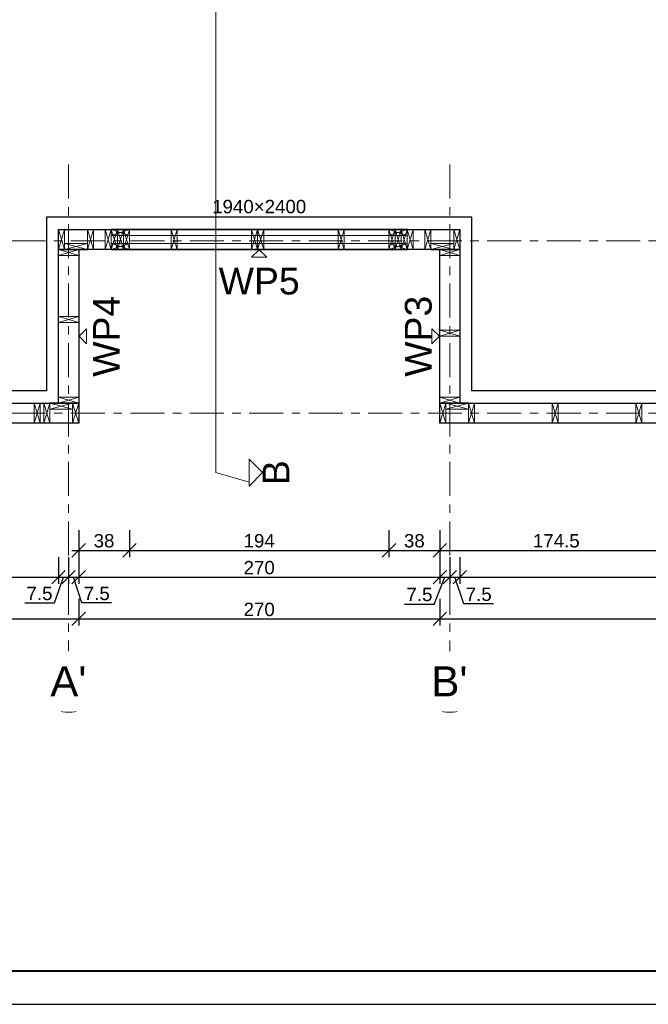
# Model space of a CAD drawing. Header units: centimetres. Extents: x 30569 to 37228, y -36705 to -28476.
# Tile 20 of 29: x 31272 to 31742, y -31658 to -30922. Entities that reach past the tile are written whole.
import ezdxf
from ezdxf.enums import TextEntityAlignment as Align

# ---------------------------------------------------------------- set-up
doc = ezdxf.new("R2010")
doc.units = ezdxf.units.CM
doc.linetypes.add('Linia siatki', pattern=[2.2225, 1.27, -0.3175, 0.3175, -0.3175])
for name, color, linetype in [('A4', 3, 'Continuous'), ('cienka', 1, 'Continuous'), ('konstrukcja', 2, 'Continuous'), ('opis', 1, 'Continuous'), ('Standard', 7, 'Continuous'), ('Wymiary', 1, 'Continuous')]:
    doc.layers.add(name, color=color, linetype=linetype)
for name, color, linetype, lineweight in [('ramka', 3, 'Continuous', 40), ('S-GRID', 7, 'Continuous', 5), ('S-GRID-IDEN', 7, 'Continuous', 5)]:
    doc.layers.add(name, color=color, linetype=linetype, lineweight=lineweight)
doc.styles.add('Arial_2', font='arial.ttf', dxfattribs={"height": 22.5})
doc.styles.add('Arial_PMR', font='arial.ttf')
doc.styles.get("Standard").update_dxf_attribs({"font": 'arial.ttf'})
doc.dimstyles.new('wymiar', dxfattribs={"dimtxt": 10, "dimasz": 10, "dimexe": 5, "dimexo": 5, "dimgap": 2, "dimtad": 1, "dimtoh": 1, "dimdec": 0, "dimzin": 0, "dimdsep": 46, "dimtxsty": 'Standard', "dimblk": 'OBLIQUE', "dimcen": 0.09, "dimdle": 5, "dimadec": 1, "dimazin": 0, "dimtfac": 1, "dimtdec": 4, "dimtofl": 0, "dimtmove": 0, "dimatfit": 3, "dimfxl": 15, "dimfxlon": 1, "dimtolj": 1, "dimtzin": 0, "dimarcsym": 0})

# ---------------------------------------------------------------- blocks, each defined once
blk = doc.blocks.new('Siatka - M_Symbol siatki - okrąg mniejszy-7853319-__-00_00 Przyziemie PB')
at = {"layer": 'S-GRID-IDEN'}
blk.add_circle((0, 0), 0.45, dxfattribs=at)
blk = doc.blocks.new('G$C6D5DEF1F')
at = {"layer": 'S-GRID', "color": 9, "linetype": 'Linia siatki', "ltscale": 20, "true_color": 0xc0c0c0}
for p, q in [((576.73, 409.4), (576.73, 45)), ((861.53, 409.4), (861.53, 45)), ((45, 352.37), (1474.79, 352.37)), ((45, 223.7), (1474.79, 223.7))]:
    blk.add_line(p, q, dxfattribs=at)
at = {"layer": 'S-GRID-IDEN', "xscale": 49.99999999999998, "yscale": 49.99999999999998, "zscale": 49.99999999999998, "rotation": 180}
for p in [(576.73, 22.5), (861.53, 22.5)]:
    blk.add_blockref('Siatka - M_Symbol siatki - okrąg mniejszy-7853319-__-00_00 Przyziemie PB', p, dxfattribs=at)
at = {"layer": 'S-GRID-IDEN', "char_height": 22.5, "width": 32.8692, "attachment_point": 1, "style": 'Arial_2', "bg_fill": 2}
for s, insert in [("A'", (563.01, 34.39)), ("B'", (847.81, 34.39))]:
    blk.add_mtext(s, dxfattribs=dict(at, insert=insert))
blk = doc.blocks.new('_OBLIQUE')
at = {"color": 0, "linetype": 'ByBlock'}
blk.add_line((-0.5, -0.5), (0.5, 0.5), dxfattribs=at)
blk = doc.blocks.new('*D74')
at = {"layer": 'Defpoints', "color": 0, "transparency": 16777216}
for p in [(31301.53, -31208.2), (30972.98, -31223.2), (31301.53, -31338.41)]:
    blk.add_point(p, dxfattribs=at)
at = {"layer": 'Wymiary', "color": 0, "lineweight": -2, "transparency": 16777216}
for p, q in [((30972.98, -31323.41), (30972.98, -31343.41)), ((31301.53, -31323.41), (31301.53, -31343.41)), ((30967.98, -31338.41), (31306.53, -31338.41))]:
    blk.add_line(p, q, dxfattribs=at)
at = {"layer": 'Wymiary', "color": 0, "linetype": 'ByBlock', "lineweight": -2, "transparency": 16777216, "xscale": 10, "yscale": 10, "zscale": 10, "rotation": 180}
blk.add_blockref('_OBLIQUE', (30972.98, -31338.41), dxfattribs=at)
at = {"layer": 'Wymiary', "color": 0, "linetype": 'ByBlock', "lineweight": -2, "transparency": 16777216, "xscale": 10, "yscale": 10, "zscale": 10}
blk.add_blockref('_OBLIQUE', (31301.53, -31338.41), dxfattribs=at)
at = {"layer": 'Wymiary', "color": 0, "transparency": 16777216, "insert": (31137.26, -31331.3), "char_height": 10, "attachment_point": 5}
blk.add_mtext('\\A1;328.5', dxfattribs=at)
blk = doc.blocks.new('*D75')
at = {"layer": 'Defpoints', "color": 0, "transparency": 16777216}
for p in [(31301.53, -31208.2), (31309.03, -31223.2), (31309.03, -31338.41)]:
    blk.add_point(p, dxfattribs=at)
at = {"layer": 'Wymiary', "color": 0, "lineweight": -2, "transparency": 16777216}
for p, q in [((31301.53, -31323.41), (31301.53, -31343.41)), ((31309.03, -31323.41), (31309.03, -31343.41)), ((31296.53, -31338.41), (31314.03, -31338.41)), ((31298.37, -31357.66), (31305.28, -31338.41)), ((31276.17, -31357.66), (31298.37, -31357.66))]:
    blk.add_line(p, q, dxfattribs=at)
at = {"layer": 'Wymiary', "color": 0, "linetype": 'ByBlock', "lineweight": -2, "transparency": 16777216, "xscale": 10, "yscale": 10, "zscale": 10, "rotation": 180}
blk.add_blockref('_OBLIQUE', (31301.53, -31338.41), dxfattribs=at)
at = {"layer": 'Wymiary', "color": 0, "linetype": 'ByBlock', "lineweight": -2, "transparency": 16777216, "xscale": 10, "yscale": 10, "zscale": 10}
blk.add_blockref('_OBLIQUE', (31309.03, -31338.41), dxfattribs=at)
at = {"layer": 'Wymiary', "color": 0, "transparency": 16777216, "insert": (31287.27, -31350.58), "char_height": 10, "attachment_point": 5}
blk.add_mtext('\\A1;7.5', dxfattribs=at)
blk = doc.blocks.new('*D76')
at = {"layer": 'Defpoints', "color": 0, "transparency": 16777216}
for p in [(31309.03, -31223.2), (31316.53, -31223.2), (31316.53, -31338.41)]:
    blk.add_point(p, dxfattribs=at)
at = {"layer": 'Wymiary', "color": 0, "lineweight": -2, "transparency": 16777216}
for p, q in [((31309.03, -31323.41), (31309.03, -31343.41)), ((31316.53, -31323.41), (31316.53, -31343.41)), ((31304.03, -31338.41), (31321.53, -31338.41)), ((31318.95, -31357.66), (31312.78, -31338.41)), ((31341.15, -31357.66), (31318.95, -31357.66))]:
    blk.add_line(p, q, dxfattribs=at)
at = {"layer": 'Wymiary', "color": 0, "linetype": 'ByBlock', "lineweight": -2, "transparency": 16777216, "xscale": 10, "yscale": 10, "zscale": 10, "rotation": 180}
blk.add_blockref('_OBLIQUE', (31309.03, -31338.41), dxfattribs=at)
at = {"layer": 'Wymiary', "color": 0, "linetype": 'ByBlock', "lineweight": -2, "transparency": 16777216, "xscale": 10, "yscale": 10, "zscale": 10}
blk.add_blockref('_OBLIQUE', (31316.53, -31338.41), dxfattribs=at)
at = {"layer": 'Wymiary', "color": 0, "transparency": 16777216, "insert": (31330.05, -31350.58), "char_height": 10, "attachment_point": 5}
blk.add_mtext('\\A1;7.5', dxfattribs=at)
blk = doc.blocks.new('*D77')
at = {"layer": 'Defpoints', "color": 0, "transparency": 16777216}
for p in [(31316.53, -31223.2), (31586.33, -31223.2), (31586.33, -31338.41)]:
    blk.add_point(p, dxfattribs=at)
at = {"layer": 'Wymiary', "color": 0, "lineweight": -2, "transparency": 16777216}
for p, q in [((31316.53, -31323.41), (31316.53, -31343.41)), ((31586.33, -31323.41), (31586.33, -31343.41)), ((31311.53, -31338.41), (31591.33, -31338.41))]:
    blk.add_line(p, q, dxfattribs=at)
at = {"layer": 'Wymiary', "color": 0, "linetype": 'ByBlock', "lineweight": -2, "transparency": 16777216, "xscale": 10, "yscale": 10, "zscale": 10, "rotation": 180}
blk.add_blockref('_OBLIQUE', (31316.53, -31338.41), dxfattribs=at)
at = {"layer": 'Wymiary', "color": 0, "linetype": 'ByBlock', "lineweight": -2, "transparency": 16777216, "xscale": 10, "yscale": 10, "zscale": 10}
blk.add_blockref('_OBLIQUE', (31586.33, -31338.41), dxfattribs=at)
at = {"layer": 'Wymiary', "color": 0, "transparency": 16777216, "insert": (31451.43, -31331.3), "char_height": 10, "attachment_point": 5}
blk.add_mtext('\\A1;270', dxfattribs=at)
blk = doc.blocks.new('*D78')
at = {"layer": 'Defpoints', "color": 0, "transparency": 16777216}
for p in [(31586.33, -31223.2), (31593.83, -31223.2), (31593.83, -31338.41)]:
    blk.add_point(p, dxfattribs=at)
at = {"layer": 'Wymiary', "color": 0, "lineweight": -2, "transparency": 16777216}
for p, q in [((31586.33, -31323.41), (31586.33, -31343.41)), ((31593.83, -31323.41), (31593.83, -31343.41)), ((31581.33, -31338.41), (31598.83, -31338.41)), ((31582.28, -31358.43), (31590.08, -31338.41)), ((31560.09, -31358.43), (31582.28, -31358.43))]:
    blk.add_line(p, q, dxfattribs=at)
at = {"layer": 'Wymiary', "color": 0, "linetype": 'ByBlock', "lineweight": -2, "transparency": 16777216, "xscale": 10, "yscale": 10, "zscale": 10, "rotation": 180}
blk.add_blockref('_OBLIQUE', (31586.33, -31338.41), dxfattribs=at)
at = {"layer": 'Wymiary', "color": 0, "linetype": 'ByBlock', "lineweight": -2, "transparency": 16777216, "xscale": 10, "yscale": 10, "zscale": 10}
blk.add_blockref('_OBLIQUE', (31593.83, -31338.41), dxfattribs=at)
at = {"layer": 'Wymiary', "color": 0, "transparency": 16777216, "insert": (31571.19, -31351.34), "char_height": 10, "attachment_point": 5}
blk.add_mtext('\\A1;7.5', dxfattribs=at)
blk = doc.blocks.new('*D79')
at = {"layer": 'Defpoints', "color": 0, "transparency": 16777216}
for p in [(31601.33, -31208.2), (31593.83, -31223.2), (31601.33, -31338.41)]:
    blk.add_point(p, dxfattribs=at)
at = {"layer": 'Wymiary', "color": 0, "lineweight": -2, "transparency": 16777216}
for p, q in [((31593.83, -31323.41), (31593.83, -31343.41)), ((31601.33, -31323.41), (31601.33, -31343.41)), ((31588.83, -31338.41), (31606.33, -31338.41)), ((31604.38, -31358.28), (31597.58, -31338.41)), ((31626.58, -31358.28), (31604.38, -31358.28))]:
    blk.add_line(p, q, dxfattribs=at)
at = {"layer": 'Wymiary', "color": 0, "linetype": 'ByBlock', "lineweight": -2, "transparency": 16777216, "xscale": 10, "yscale": 10, "zscale": 10, "rotation": 180}
blk.add_blockref('_OBLIQUE', (31593.83, -31338.41), dxfattribs=at)
at = {"layer": 'Wymiary', "color": 0, "linetype": 'ByBlock', "lineweight": -2, "transparency": 16777216, "xscale": 10, "yscale": 10, "zscale": 10}
blk.add_blockref('_OBLIQUE', (31601.33, -31338.41), dxfattribs=at)
at = {"layer": 'Wymiary', "color": 0, "transparency": 16777216, "insert": (31615.48, -31351.19), "char_height": 10, "attachment_point": 5}
blk.add_mtext('\\A1;7.5', dxfattribs=at)
blk = doc.blocks.new('*D80')
at = {"layer": 'Defpoints', "color": 0, "transparency": 16777216}
for p in [(31601.33, -31208.2), (32042.88, -31208.2), (32042.88, -31338.41)]:
    blk.add_point(p, dxfattribs=at)
at = {"layer": 'Wymiary', "color": 0, "lineweight": -2, "transparency": 16777216}
for p, q in [((31601.33, -31323.41), (31601.33, -31343.41)), ((32042.88, -31323.41), (32042.88, -31343.41)), ((31596.33, -31338.41), (32047.88, -31338.41))]:
    blk.add_line(p, q, dxfattribs=at)
at = {"layer": 'Wymiary', "color": 0, "linetype": 'ByBlock', "lineweight": -2, "transparency": 16777216, "xscale": 10, "yscale": 10, "zscale": 10, "rotation": 180}
blk.add_blockref('_OBLIQUE', (31601.33, -31338.41), dxfattribs=at)
at = {"layer": 'Wymiary', "color": 0, "linetype": 'ByBlock', "lineweight": -2, "transparency": 16777216, "xscale": 10, "yscale": 10, "zscale": 10}
blk.add_blockref('_OBLIQUE', (32042.88, -31338.41), dxfattribs=at)
at = {"layer": 'Wymiary', "color": 0, "transparency": 16777216, "insert": (31822.11, -31331.3), "char_height": 10, "attachment_point": 5}
blk.add_mtext('\\A1;441.5', dxfattribs=at)
blk = doc.blocks.new('*D83')
at = {"layer": 'Defpoints', "color": 0, "transparency": 16777216}
for p in [(30957.98, -31223.2), (31316.53, -31223.2), (31316.53, -31369.62)]:
    blk.add_point(p, dxfattribs=at)
at = {"layer": 'Wymiary', "color": 0, "lineweight": -2, "transparency": 16777216}
for p, q in [((30957.98, -31354.62), (30957.98, -31374.62)), ((31316.53, -31354.62), (31316.53, -31374.62)), ((30952.98, -31369.62), (31321.53, -31369.62))]:
    blk.add_line(p, q, dxfattribs=at)
at = {"layer": 'Wymiary', "color": 0, "linetype": 'ByBlock', "lineweight": -2, "transparency": 16777216, "xscale": 10, "yscale": 10, "zscale": 10, "rotation": 180}
blk.add_blockref('_OBLIQUE', (30957.98, -31369.62), dxfattribs=at)
at = {"layer": 'Wymiary', "color": 0, "linetype": 'ByBlock', "lineweight": -2, "transparency": 16777216, "xscale": 10, "yscale": 10, "zscale": 10}
blk.add_blockref('_OBLIQUE', (31316.53, -31369.62), dxfattribs=at)
at = {"layer": 'Wymiary', "color": 0, "transparency": 16777216, "insert": (31137.26, -31362.51), "char_height": 10, "attachment_point": 5}
blk.add_mtext('\\A1;358.5', dxfattribs=at)
blk = doc.blocks.new('*D84')
at = {"layer": 'Defpoints', "color": 0, "transparency": 16777216}
for p in [(31316.53, -31223.2), (31586.33, -31223.2), (31586.33, -31369.62)]:
    blk.add_point(p, dxfattribs=at)
at = {"layer": 'Wymiary', "color": 0, "lineweight": -2, "transparency": 16777216}
for p, q in [((31316.53, -31354.62), (31316.53, -31374.62)), ((31586.33, -31354.62), (31586.33, -31374.62)), ((31311.53, -31369.62), (31591.33, -31369.62))]:
    blk.add_line(p, q, dxfattribs=at)
at = {"layer": 'Wymiary', "color": 0, "linetype": 'ByBlock', "lineweight": -2, "transparency": 16777216, "xscale": 10, "yscale": 10, "zscale": 10, "rotation": 180}
blk.add_blockref('_OBLIQUE', (31316.53, -31369.62), dxfattribs=at)
at = {"layer": 'Wymiary', "color": 0, "linetype": 'ByBlock', "lineweight": -2, "transparency": 16777216, "xscale": 10, "yscale": 10, "zscale": 10}
blk.add_blockref('_OBLIQUE', (31586.33, -31369.62), dxfattribs=at)
at = {"layer": 'Wymiary', "color": 0, "transparency": 16777216, "insert": (31451.43, -31362.51), "char_height": 10, "attachment_point": 5}
blk.add_mtext('\\A1;270', dxfattribs=at)
blk = doc.blocks.new('*D85')
at = {"layer": 'Defpoints', "color": 0, "transparency": 16777216}
for p in [(31586.33, -31223.2), (32057.88, -31223.2), (32057.88, -31369.62)]:
    blk.add_point(p, dxfattribs=at)
at = {"layer": 'Wymiary', "color": 0, "lineweight": -2, "transparency": 16777216}
for p, q in [((31586.33, -31354.62), (31586.33, -31374.62)), ((32057.88, -31354.62), (32057.88, -31374.62)), ((31581.33, -31369.62), (32062.88, -31369.62))]:
    blk.add_line(p, q, dxfattribs=at)
at = {"layer": 'Wymiary', "color": 0, "linetype": 'ByBlock', "lineweight": -2, "transparency": 16777216, "xscale": 10, "yscale": 10, "zscale": 10, "rotation": 180}
blk.add_blockref('_OBLIQUE', (31586.33, -31369.62), dxfattribs=at)
at = {"layer": 'Wymiary', "color": 0, "linetype": 'ByBlock', "lineweight": -2, "transparency": 16777216, "xscale": 10, "yscale": 10, "zscale": 10}
blk.add_blockref('_OBLIQUE', (32057.88, -31369.62), dxfattribs=at)
at = {"layer": 'Wymiary', "color": 0, "transparency": 16777216, "insert": (31822.11, -31362.51), "char_height": 10, "attachment_point": 5}
blk.add_mtext('\\A1;471.5', dxfattribs=at)
blk = doc.blocks.new('*D91')
at = {"layer": 'Defpoints', "color": 0, "transparency": 16777216}
for p in [(31354.43, -31093.38), (31316.53, -31223.2), (31354.43, -31318.32)]:
    blk.add_point(p, dxfattribs=at)
at = {"layer": 'Wymiary', "color": 0, "lineweight": -2, "transparency": 16777216}
for p, q in [((31316.53, -31303.32), (31316.53, -31323.32)), ((31354.43, -31303.32), (31354.43, -31323.32)), ((31311.53, -31318.32), (31359.43, -31318.32))]:
    blk.add_line(p, q, dxfattribs=at)
at = {"layer": 'Wymiary', "color": 0, "linetype": 'ByBlock', "lineweight": -2, "transparency": 16777216, "xscale": 10, "yscale": 10, "zscale": 10, "rotation": 180}
blk.add_blockref('_OBLIQUE', (31316.53, -31318.32), dxfattribs=at)
at = {"layer": 'Wymiary', "color": 0, "linetype": 'ByBlock', "lineweight": -2, "transparency": 16777216, "xscale": 10, "yscale": 10, "zscale": 10}
blk.add_blockref('_OBLIQUE', (31354.43, -31318.32), dxfattribs=at)
at = {"layer": 'Wymiary', "color": 0, "transparency": 16777216, "insert": (31335.48, -31311.21), "char_height": 10, "attachment_point": 5}
blk.add_mtext('\\A1;38', dxfattribs=at)
blk = doc.blocks.new('*D92')
at = {"layer": 'Defpoints', "color": 0, "transparency": 16777216}
for p in [(31354.43, -31093.38), (31548.43, -31093.38), (31548.43, -31318.32)]:
    blk.add_point(p, dxfattribs=at)
at = {"layer": 'Wymiary', "color": 0, "lineweight": -2, "transparency": 16777216}
for p, q in [((31354.43, -31303.32), (31354.43, -31323.32)), ((31548.43, -31303.32), (31548.43, -31323.32)), ((31349.43, -31318.32), (31553.43, -31318.32))]:
    blk.add_line(p, q, dxfattribs=at)
at = {"layer": 'Wymiary', "color": 0, "linetype": 'ByBlock', "lineweight": -2, "transparency": 16777216, "xscale": 10, "yscale": 10, "zscale": 10, "rotation": 180}
blk.add_blockref('_OBLIQUE', (31354.43, -31318.32), dxfattribs=at)
at = {"layer": 'Wymiary', "color": 0, "linetype": 'ByBlock', "lineweight": -2, "transparency": 16777216, "xscale": 10, "yscale": 10, "zscale": 10}
blk.add_blockref('_OBLIQUE', (31548.43, -31318.32), dxfattribs=at)
at = {"layer": 'Wymiary', "color": 0, "transparency": 16777216, "insert": (31451.43, -31311.21), "char_height": 10, "attachment_point": 5}
blk.add_mtext('\\A1;194', dxfattribs=at)
blk = doc.blocks.new('*D93')
at = {"layer": 'Defpoints', "color": 0, "transparency": 16777216}
for p in [(31548.43, -31093.38), (31586.33, -31223.2), (31586.33, -31318.32)]:
    blk.add_point(p, dxfattribs=at)
at = {"layer": 'Wymiary', "color": 0, "lineweight": -2, "transparency": 16777216}
for p, q in [((31548.43, -31303.32), (31548.43, -31323.32)), ((31586.33, -31303.32), (31586.33, -31323.32)), ((31543.43, -31318.32), (31591.33, -31318.32))]:
    blk.add_line(p, q, dxfattribs=at)
at = {"layer": 'Wymiary', "color": 0, "linetype": 'ByBlock', "lineweight": -2, "transparency": 16777216, "xscale": 10, "yscale": 10, "zscale": 10, "rotation": 180}
blk.add_blockref('_OBLIQUE', (31548.43, -31318.32), dxfattribs=at)
at = {"layer": 'Wymiary', "color": 0, "linetype": 'ByBlock', "lineweight": -2, "transparency": 16777216, "xscale": 10, "yscale": 10, "zscale": 10}
blk.add_blockref('_OBLIQUE', (31586.33, -31318.32), dxfattribs=at)
at = {"layer": 'Wymiary', "color": 0, "transparency": 16777216, "insert": (31567.38, -31311.21), "char_height": 10, "attachment_point": 5}
blk.add_mtext('\\A1;38', dxfattribs=at)
blk = doc.blocks.new('*D94')
at = {"layer": 'Defpoints', "color": 0, "transparency": 16777216}
for p in [(31586.33, -31223.2), (31760.63, -31223.2), (31760.63, -31318.32)]:
    blk.add_point(p, dxfattribs=at)
at = {"layer": 'Wymiary', "color": 0, "lineweight": -2, "transparency": 16777216}
for p, q in [((31586.33, -31303.32), (31586.33, -31323.32)), ((31760.63, -31303.32), (31760.63, -31323.32)), ((31581.33, -31318.32), (31765.63, -31318.32))]:
    blk.add_line(p, q, dxfattribs=at)
at = {"layer": 'Wymiary', "color": 0, "linetype": 'ByBlock', "lineweight": -2, "transparency": 16777216, "xscale": 10, "yscale": 10, "zscale": 10, "rotation": 180}
blk.add_blockref('_OBLIQUE', (31586.33, -31318.32), dxfattribs=at)
at = {"layer": 'Wymiary', "color": 0, "linetype": 'ByBlock', "lineweight": -2, "transparency": 16777216, "xscale": 10, "yscale": 10, "zscale": 10}
blk.add_blockref('_OBLIQUE', (31760.63, -31318.32), dxfattribs=at)
at = {"layer": 'Wymiary', "color": 0, "transparency": 16777216, "insert": (31673.48, -31311.21), "char_height": 10, "attachment_point": 5}
blk.add_mtext('\\A1;174.5', dxfattribs=at)

msp = doc.modelspace()

# ---------------------------------------------------------------- linework, layer by layer
at = {"layer": 'Defpoints'}
msp.add_lwpolyline([(30568.77, -31657.65), (33168.77, -31657.65), (33168.77, -30172.65), (30568.77, -30172.65)], close=True, dxfattribs=at)
at = {"layer": 'ramka'}
msp.add_lwpolyline([(30718.77, -31632.65), (33143.77, -31632.65), (33143.77, -30197.65), (30718.77, -30197.65)], close=True, dxfattribs=at)

# ---------------------------------------------------------------- next in the draw order: block references
at = {"layer": 'Wymiary'}
msp.add_blockref('G$C6D5DEF1F', (30732.3, -31439.4), dxfattribs=at)

# ---------------------------------------------------------------- next in the draw order: linework, layer by layer
at = {"layer": 'cienka', "lineweight": 0}
for p, q in [((31419, -30379.25), (31419, -31260.25)), ((31301.53, -31093.38), (31306.03, -31078.38)), ((31301.53, -31078.38), (31306.03, -31093.38)), ((31306.03, -31078.38), (31306.03, -31093.38)), ((31323.03, -31093.38), (31323.03, -31078.38)), ((31323.03, -31093.38), (31327.53, -31078.38)), ((31323.03, -31078.38), (31327.53, -31093.38)), ((31327.53, -31078.38), (31327.53, -31093.38)), ((31336.43, -31093.38), (31336.43, -31078.38)), ((31336.43, -31093.38), (31340.93, -31078.38)), ((31336.43, -31078.38), (31340.93, -31093.38)), ((31340.93, -31078.38), (31340.93, -31093.38)), ((31340.93, -31078.38), (31340.93, -31082.88)), ((31340.93, -31093.38), (31340.93, -31078.38)), ((31340.93, -31093.38), (31345.43, -31078.38)), ((31340.93, -31078.38), (31345.43, -31093.38)), ((31340.93, -31078.38), (31340.93, -31082.88)), ((31340.93, -31082.88), (31354.43, -31078.38)), ((31354.43, -31082.88), (31340.93, -31078.38)), ((31345.43, -31078.38), (31345.43, -31093.38)), ((31345.43, -31093.38), (31345.43, -31078.38)), ((31345.43, -31078.38), (31345.43, -31093.38)), ((31345.43, -31093.38), (31345.43, -31078.38)), ((31345.43, -31093.38), (31349.93, -31078.38)), ((31345.43, -31078.38), (31349.93, -31093.38)), ((31349.93, -31078.38), (31349.93, -31093.38)), ((31349.93, -31093.38), (31349.93, -31078.38)), ((31349.93, -31078.38), (31349.93, -31093.38)), ((31349.93, -31093.38), (31349.93, -31078.38)), ((31349.93, -31093.38), (31354.43, -31078.38)), ((31349.93, -31078.38), (31354.43, -31093.38)), ((31354.43, -31082.88), (31354.43, -31078.38)), ((31385.53, -31093.38), (31385.53, -31078.38)), ((31385.53, -31093.38), (31390.03, -31078.38)), ((31385.53, -31078.38), (31390.03, -31093.38)), ((31390.03, -31078.38), (31390.03, -31093.38)), ((31445.78, -31093.38), (31445.78, -31078.38)), ((31445.78, -31093.38), (31450.28, -31078.38)), ((31445.78, -31078.38), (31450.28, -31093.38)), ((31450.28, -31078.38), (31450.28, -31093.38)), ((31450.28, -31093.38), (31450.28, -31078.38)), ((31450.28, -31078.38), (31450.28, -31093.38)), ((31450.28, -31093.38), (31450.28, -31078.38)), ((31450.28, -31093.38), (31454.78, -31078.38)), ((31450.28, -31078.38), (31454.78, -31093.38)), ((31454.78, -31078.38), (31454.78, -31093.38)), ((31510.53, -31093.38), (31510.53, -31078.38)), ((31510.53, -31093.38), (31515.03, -31078.38)), ((31510.53, -31078.38), (31515.03, -31093.38)), ((31515.03, -31078.38), (31515.03, -31093.38)), ((31548.43, -31093.38), (31552.93, -31078.38)), ((31548.43, -31078.38), (31552.93, -31093.38)), ((31548.43, -31078.38), (31548.43, -31082.88)), ((31548.43, -31082.88), (31561.93, -31078.38)), ((31561.93, -31082.88), (31548.43, -31078.38)), ((31552.93, -31078.38), (31552.93, -31093.38)), ((31552.93, -31093.38), (31552.93, -31078.38)), ((31552.93, -31078.38), (31552.93, -31093.38)), ((31552.93, -31093.38), (31552.93, -31078.38)), ((31552.93, -31093.38), (31557.43, -31078.38)), ((31552.93, -31078.38), (31557.43, -31093.38)), ((31557.43, -31078.38), (31557.43, -31093.38)), ((31557.43, -31093.38), (31557.43, -31078.38)), ((31557.43, -31078.38), (31557.43, -31093.38)), ((31557.43, -31093.38), (31557.43, -31078.38)), ((31557.43, -31093.38), (31561.93, -31078.38)), ((31557.43, -31078.38), (31561.93, -31093.38)), ((31561.93, -31093.38), (31561.93, -31078.38)), ((31561.93, -31093.38), (31566.43, -31078.38)), ((31561.93, -31078.38), (31566.43, -31093.38)), ((31561.93, -31082.88), (31561.93, -31078.38)), ((31561.93, -31078.38), (31561.93, -31093.38)), ((31561.93, -31082.88), (31561.93, -31078.38)), ((31566.43, -31078.38), (31566.43, -31093.38)), ((31575.33, -31093.38), (31575.33, -31078.38)), ((31575.33, -31093.38), (31579.83, -31078.38)), ((31575.33, -31078.38), (31579.83, -31093.38)), ((31579.83, -31078.38), (31579.83, -31093.38)), ((31596.83, -31093.38), (31596.83, -31078.38)), ((31596.83, -31093.38), (31601.33, -31078.38)), ((31596.83, -31078.38), (31601.33, -31093.38)), ((31340.93, -31082.88), (31561.93, -31082.88)), ((31340.93, -31082.88), (31354.43, -31082.88)), ((31548.43, -31082.88), (31561.93, -31082.88)), ((31316.53, -31097.88), (31301.53, -31093.38)), ((31301.53, -31097.88), (31316.53, -31093.38)), ((31323.03, -31088.88), (31306.03, -31088.88)), ((31306.03, -31088.88), (31306.03, -31093.38)), ((31306.03, -31093.38), (31323.03, -31088.88)), ((31323.03, -31093.38), (31306.03, -31088.88)), ((31323.03, -31093.38), (31323.03, -31088.88)), ((31561.93, -31088.88), (31340.93, -31088.88)), ((31340.93, -31088.88), (31340.93, -31093.38)), ((31354.43, -31088.88), (31340.93, -31088.88)), ((31340.93, -31088.88), (31340.93, -31093.38)), ((31340.93, -31093.38), (31354.43, -31088.88)), ((31354.43, -31093.38), (31340.93, -31088.88)), ((31354.43, -31093.38), (31354.43, -31088.88)), ((31561.93, -31088.88), (31548.43, -31088.88)), ((31548.43, -31088.88), (31548.43, -31093.38)), ((31548.43, -31093.38), (31561.93, -31088.88)), ((31561.93, -31093.38), (31548.43, -31088.88)), ((31561.93, -31093.38), (31561.93, -31088.88)), ((31561.93, -31093.38), (31561.93, -31088.88)), ((31596.83, -31088.88), (31579.83, -31088.88)), ((31579.83, -31088.88), (31579.83, -31093.38)), ((31579.83, -31093.38), (31596.83, -31088.88)), ((31596.83, -31093.38), (31579.83, -31088.88)), ((31586.33, -31093.38), (31601.33, -31097.88)), ((31601.33, -31093.38), (31586.33, -31097.88)), ((31596.83, -31093.38), (31596.83, -31088.88)), ((31316.53, -31097.88), (31301.53, -31097.88)), ((31601.33, -31097.88), (31586.33, -31097.88)), ((31301.53, -31143.45), (31316.53, -31143.45)), ((31316.53, -31147.95), (31301.53, -31143.45)), ((31301.53, -31147.95), (31316.53, -31143.45)), ((31316.53, -31147.95), (31301.53, -31147.95)), ((31586.33, -31153.63), (31601.33, -31153.63)), ((31586.33, -31153.63), (31601.33, -31158.13)), ((31601.33, -31153.63), (31586.33, -31158.13)), ((31601.33, -31158.13), (31586.33, -31158.13)), ((31301.53, -31203.7), (31316.53, -31203.7)), ((31316.53, -31208.2), (31301.53, -31203.7)), ((31301.53, -31208.2), (31316.53, -31203.7)), ((31586.33, -31203.7), (31601.33, -31203.7)), ((31586.33, -31203.7), (31601.33, -31208.2)), ((31601.33, -31203.7), (31586.33, -31208.2)), ((31283.23, -31223.2), (31283.23, -31208.2)), ((31283.23, -31223.2), (31287.73, -31208.2)), ((31283.23, -31208.2), (31287.73, -31223.2)), ((31287.73, -31208.2), (31287.73, -31223.2)), ((31290.53, -31223.2), (31290.53, -31208.2)), ((31290.53, -31223.2), (31295.03, -31208.2)), ((31290.53, -31208.2), (31295.03, -31223.2)), ((31295.03, -31208.2), (31295.03, -31223.2)), ((31295.03, -31208.2), (31295.03, -31212.7)), ((31295.03, -31212.7), (31312.03, -31208.2)), ((31312.03, -31212.7), (31295.03, -31208.2)), ((31295.03, -31212.7), (31312.03, -31212.7)), ((31312.03, -31223.2), (31312.03, -31208.2)), ((31312.03, -31223.2), (31316.53, -31208.2)), ((31312.03, -31208.2), (31316.53, -31223.2)), ((31312.03, -31212.7), (31312.03, -31208.2)), ((31586.33, -31223.2), (31590.83, -31208.2)), ((31586.33, -31208.2), (31590.83, -31223.2)), ((31590.83, -31208.2), (31590.83, -31223.2)), ((31590.83, -31208.2), (31590.83, -31212.7)), ((31590.83, -31212.7), (31607.83, -31208.2)), ((31607.83, -31212.7), (31590.83, -31208.2)), ((31590.83, -31212.7), (31607.83, -31212.7)), ((31607.83, -31223.2), (31607.83, -31208.2)), ((31607.83, -31223.2), (31612.33, -31208.2)), ((31607.83, -31208.2), (31612.33, -31223.2)), ((31607.83, -31212.7), (31607.83, -31208.2)), ((31612.33, -31208.2), (31612.33, -31223.2)), ((31670.33, -31223.2), (31670.33, -31208.2)), ((31670.33, -31223.2), (31674.83, -31208.2)), ((31670.33, -31208.2), (31674.83, -31223.2)), ((31674.83, -31208.2), (31674.83, -31223.2)), ((31732.83, -31223.2), (31732.83, -31208.2)), ((31732.83, -31223.2), (31737.33, -31208.2)), ((31732.83, -31208.2), (31737.33, -31223.2)), ((31737.33, -31208.2), (31737.33, -31223.2)), ((31444, -31270.25), (31444, -31250.25)), ((31444, -31250.25), (31454, -31260.25)), ((31419, -31260.25), (31444, -31267.25)), ((31454, -31260.25), (31444, -31270.25))]:
    msp.add_line(p, q, dxfattribs=at)
at = {"layer": 'konstrukcja'}
for p, q in [((31301.53, -31093.38), (31301.53, -31078.38)), ((31301.53, -31078.38), (31601.33, -31078.38)), ((31301.53, -31093.38), (31301.53, -31078.38)), ((31301.53, -31078.38), (31306.03, -31078.38)), ((31323.03, -31078.38), (31327.53, -31078.38)), ((31336.43, -31078.38), (31340.93, -31078.38)), ((31561.93, -31078.38), (31340.93, -31078.38)), ((31354.43, -31078.38), (31340.93, -31078.38)), ((31345.43, -31078.38), (31349.93, -31078.38)), ((31346.98, -31078.38), (31351.48, -31078.38)), ((31561.93, -31078.38), (31548.43, -31078.38)), ((31557.43, -31078.38), (31561.93, -31078.38)), ((31561.93, -31078.38), (31566.43, -31078.38)), ((31575.33, -31078.38), (31579.83, -31078.38)), ((31596.83, -31078.38), (31601.33, -31078.38)), ((31601.33, -31078.38), (31601.33, -31093.38)), ((31601.33, -31078.38), (31601.33, -31093.38)), ((31301.53, -31208.2), (31301.53, -31093.38)), ((31301.53, -31093.38), (31316.53, -31093.38)), ((31601.33, -31093.38), (31301.53, -31093.38)), ((31301.53, -31097.88), (31301.53, -31093.38)), ((31301.53, -31093.38), (31316.53, -31093.38)), ((31306.03, -31093.38), (31301.53, -31093.38)), ((31306.03, -31093.38), (31323.03, -31093.38)), ((31316.53, -31093.38), (31316.53, -31208.2)), ((31316.53, -31093.38), (31316.53, -31097.88)), ((31327.53, -31093.38), (31323.03, -31093.38)), ((31340.93, -31093.38), (31336.43, -31093.38)), ((31340.93, -31093.38), (31561.93, -31093.38)), ((31340.93, -31093.38), (31354.43, -31093.38)), ((31349.93, -31093.38), (31345.43, -31093.38)), ((31351.48, -31093.38), (31346.98, -31093.38)), ((31548.43, -31093.38), (31561.93, -31093.38)), ((31557.43, -31093.38), (31552.93, -31093.38)), ((31566.43, -31093.38), (31561.93, -31093.38)), ((31579.83, -31093.38), (31575.33, -31093.38)), ((31579.83, -31093.38), (31596.83, -31093.38)), ((31586.33, -31093.38), (31601.33, -31093.38)), ((31586.33, -31208.2), (31586.33, -31093.38)), ((31586.33, -31093.38), (31601.33, -31093.38)), ((31586.33, -31097.88), (31586.33, -31093.38)), ((31601.33, -31093.38), (31596.83, -31093.38)), ((31601.33, -31093.38), (31601.33, -31208.2)), ((31601.33, -31093.38), (31601.33, -31097.88)), ((31301.53, -31147.95), (31301.53, -31143.45)), ((31316.53, -31143.45), (31316.53, -31147.95)), ((31586.33, -31158.13), (31586.33, -31153.63)), ((31601.33, -31153.63), (31601.33, -31158.13)), ((31301.53, -31208.2), (31301.53, -31203.7)), ((31316.53, -31203.7), (31316.53, -31208.2)), ((31586.33, -31208.2), (31586.33, -31203.7)), ((31601.33, -31203.7), (31601.33, -31208.2)), ((30972.98, -31208.2), (31316.53, -31208.2)), ((31283.23, -31208.2), (31287.73, -31208.2)), ((31290.53, -31208.2), (31295.03, -31208.2)), ((31312.03, -31208.2), (31295.03, -31208.2)), ((31316.53, -31208.2), (31301.53, -31208.2)), ((31316.53, -31208.2), (31301.53, -31208.2)), ((31312.03, -31208.2), (31316.53, -31208.2)), ((31316.53, -31208.2), (31316.53, -31223.2)), ((31316.53, -31208.2), (31316.53, -31223.2)), ((31601.33, -31208.2), (31586.33, -31208.2)), ((31586.33, -31223.2), (31586.33, -31208.2)), ((31586.33, -31208.2), (32042.88, -31208.2)), ((31601.33, -31208.2), (31586.33, -31208.2)), ((31586.33, -31223.2), (31586.33, -31208.2)), ((31586.33, -31208.2), (31590.83, -31208.2)), ((31607.83, -31208.2), (31590.83, -31208.2)), ((31607.83, -31208.2), (31612.33, -31208.2)), ((31670.33, -31208.2), (31674.83, -31208.2)), ((31732.83, -31208.2), (31737.33, -31208.2)), ((31316.53, -31223.2), (30972.98, -31223.2)), ((31287.73, -31223.2), (31283.23, -31223.2)), ((31295.03, -31223.2), (31290.53, -31223.2)), ((31316.53, -31223.2), (31312.03, -31223.2)), ((32042.88, -31223.2), (31586.33, -31223.2)), ((31590.83, -31223.2), (31586.33, -31223.2)), ((31612.33, -31223.2), (31607.83, -31223.2)), ((31674.83, -31223.2), (31670.33, -31223.2)), ((31737.33, -31223.2), (31732.83, -31223.2))]:
    msp.add_line(p, q, dxfattribs=at)
for points in [[(30957.98, -30423.3), (32057.88, -30423.3), (32057.88, -31223.2), (31586.33, -31223.2), (31586.33, -31093.38), (31316.53, -31093.38), (31316.53, -31223.2), (30957.98, -31223.2)], [(30981.98, -30447.3), (32033.88, -30447.3), (32033.88, -31199.2), (31610.33, -31199.2), (31610.33, -31069.38), (31292.53, -31069.38), (31292.53, -31199.2), (30981.98, -31199.2)]]:
    msp.add_lwpolyline(points, close=True, dxfattribs=at)
at = {"layer": 'opis', "lineweight": 0}
for p, q in [((31445.77, -31099.28), (31451.43, -31093.63)), ((31451.43, -31093.63), (31457.09, -31099.28)), ((31457.09, -31099.28), (31445.77, -31099.28)), ((31316.78, -31158.29), (31322.44, -31152.63)), ((31322.44, -31152.63), (31322.44, -31163.94)), ((31322.44, -31163.94), (31316.78, -31158.29))]:
    msp.add_line(p, q, dxfattribs=at)
at = {"layer": 'Standard', "color": 8, "lineweight": 0}
for p, q in [((31340.93, -31078.38), (31345.43, -31078.38)), ((31349.93, -31078.38), (31354.43, -31078.38)), ((31354.43, -31078.38), (31354.43, -31093.38)), ((31548.43, -31093.38), (31548.43, -31078.38)), ((31548.43, -31078.38), (31552.93, -31078.38)), ((31552.93, -31078.38), (31557.43, -31078.38)), ((31345.43, -31093.38), (31340.93, -31093.38)), ((31354.43, -31093.38), (31349.93, -31093.38)), ((31552.93, -31093.38), (31548.43, -31093.38)), ((31561.93, -31093.38), (31557.43, -31093.38)), ((31580.42, -31163.94), (31580.42, -31152.63)), ((31580.42, -31152.63), (31586.08, -31158.29)), ((31586.08, -31158.29), (31580.42, -31163.94))]:
    msp.add_line(p, q, dxfattribs=at)
at = {"layer": 'Standard', "color": 254, "lineweight": 0}
for p, q in [((31548.43, -31078.38), (31354.43, -31078.38)), ((31354.43, -31078.38), (31354.43, -31093.38)), ((31548.43, -31093.38), (31548.43, -31078.38)), ((31354.43, -31093.38), (31548.43, -31093.38))]:
    msp.add_line(p, q, dxfattribs=at)
at = {"layer": 'Standard', "color": 94, "lineweight": 0}
for p, q in [((31548.43, -31078.38), (31354.43, -31078.38)), ((31354.43, -31078.38), (31354.43, -31093.38)), ((31548.43, -31093.38), (31548.43, -31078.38)), ((31354.43, -31093.38), (31548.43, -31093.38))]:
    msp.add_line(p, q, dxfattribs=at)
at = {"layer": 'Standard', "color": 0, "lineweight": 0}
for p, q in [((31385.53, -31078.38), (31390.03, -31078.38)), ((31445.78, -31078.38), (31450.28, -31078.38)), ((31450.28, -31078.38), (31454.78, -31078.38)), ((31510.53, -31078.38), (31515.03, -31078.38)), ((31547.98, -31078.38), (31552.48, -31078.38)), ((31390.03, -31093.38), (31385.53, -31093.38)), ((31450.28, -31093.38), (31445.78, -31093.38)), ((31515.03, -31093.38), (31510.53, -31093.38)), ((31552.48, -31093.38), (31547.98, -31093.38))]:
    msp.add_line(p, q, dxfattribs=at)

# ---------------------------------------------------------------- next in the draw order: texts
at = {"layer": 'A4', "style": 'Arial_PMR', "text_generation_flag": 6}
msp.add_text('B', height=20, rotation=270, dxfattribs=at).set_placement((31454, -31260.25), align=Align.TOP_CENTER)
at = {"layer": 'opis', "lineweight": 0, "style": 'Arial_PMR'}
msp.add_text('1940×2400', height=10, dxfattribs=at).set_placement((31451.43, -31056.35), align=Align.TOP_CENTER)
msp.add_text('WP5', height=20, dxfattribs=at).set_placement((31451.43, -31133.05), align=Align.BOTTOM_CENTER)
for s, p in [('WP4', (31353.28, -31158.29)), ('WP3', (31586.33, -31158.29))]:
    msp.add_text(s, height=20, rotation=90, dxfattribs=at).set_placement(p, align=Align.BOTTOM_CENTER)

# ---------------------------------------------------------------- next in the draw order: dimensions: what is measured, and where the dimension line sits
at = {"layer": 'Wymiary'}
for base, p1, p2, override, picture, middle in [((31354.43, -31318.32), (31316.53, -31223.2), (31354.43, -31093.38), {"dimdec": 1, "dimrnd": 0.5, "dimzin": 8, "dimtxsty": 'Standard', "dimtmove": 1}, '*D91', (31335.48, -31311.21)), ((31548.43, -31318.32), (31354.43, -31093.38), (31548.43, -31093.38), {"dimdec": 1, "dimrnd": 0.5, "dimzin": 8, "dimtxsty": 'Standard', "dimtmove": 1}, '*D92', (31451.43, -31311.21)), ((31586.33, -31318.32), (31548.43, -31093.38), (31586.33, -31223.2), {"dimdec": 1, "dimrnd": 0.5, "dimzin": 8, "dimtxsty": 'Standard', "dimtmove": 1}, '*D93', (31567.38, -31311.21)), ((31301.53140374, -31338.40677254), (30972.98140375, -31223.19839345), (31301.53140374, -31208.19839345), {"dimdec": 1, "dimrnd": 0.5, "dimzin": 8, "dimtxsty": 'Standard', "dimtmove": 1}, '*D74', (31137.25640375, -31331.29763202)), ((32042.88140375, -31338.40677254), (31601.33140374, -31208.19839345), (32042.88140375, -31208.19839345), {"dimdec": 1, "dimrnd": 0.5, "dimzin": 8, "dimtxsty": 'Standard', "dimtmove": 1}, '*D80', (31822.10640374, -31331.30104266)), ((31316.53140374, -31369.61894877), (30957.98140374, -31223.19839345), (31316.53140374, -31223.19839345), {"dimdec": 1, "dimrnd": 0.5, "dimzin": 8, "dimtxsty": 'Standard', "dimtmove": 1}, '*D83', (31137.25640374, -31362.50980825)), ((31586.33, -31338.41), (31316.53, -31223.2), (31586.33, -31223.2), {"dimdec": 1, "dimrnd": 0.5, "dimzin": 8, "dimtxsty": 'Standard', "dimtmove": 1}, '*D77', (31451.43, -31331.3)), ((31586.33, -31369.62), (31316.53, -31223.2), (31586.33, -31223.2), {"dimdec": 1, "dimrnd": 0.5, "dimzin": 8, "dimtxsty": 'Standard', "dimtmove": 1}, '*D84', (31451.43, -31362.51)), ((32057.88140375, -31369.61894877), (31586.33140374, -31223.19839345), (32057.88140375, -31223.19839345), {"dimdec": 1, "dimrnd": 0.5, "dimzin": 8, "dimtxsty": 'Standard', "dimtmove": 1}, '*D85', (31822.10640374, -31362.5132189)), ((31760.63, -31318.32), (31586.33, -31223.2), (31760.63, -31223.2), {"dimdec": 1, "dimrnd": 0.5, "dimzin": 8, "dimtmove": 1}, '*D94', (31673.48, -31311.21))]:
    dim = msp.add_linear_dim(base=base, p1=p1, p2=p2, dimstyle='wymiar', override=override, dxfattribs=at)
    dim.commit()
    dim.dimension.update_dxf_attribs({"geometry": picture, "text_midpoint": middle})
for base, p1, p2, override, picture, middle in [((31309.03, -31338.41), (31301.53, -31208.2), (31309.03, -31223.2), {"dimdec": 1, "dimrnd": 0.5, "dimzin": 8, "dimtxsty": 'Standard', "dimtmove": 1}, '*D75', (31296.37, -31357.66)), ((31601.33, -31338.41), (31593.83, -31223.2), (31601.33, -31208.2), {"dimdec": 1, "dimrnd": 0.5, "dimtxsty": 'Standard', "dimtmove": 1}, '*D79', (31606.38, -31358.28)), ((31316.53, -31338.41), (31309.03, -31223.2), (31316.53, -31223.2), {"dimdec": 1, "dimrnd": 0.5, "dimzin": 8, "dimtxsty": 'Standard', "dimtmove": 1}, '*D76', (31320.95, -31357.66)), ((31593.83, -31338.41), (31586.33, -31223.2), (31593.83, -31223.2), {"dimdec": 1, "dimrnd": 0.5, "dimtxsty": 'Standard', "dimtmove": 1}, '*D78', (31580.28, -31358.43))]:
    dim = msp.add_linear_dim(base=base, p1=p1, p2=p2, dimstyle='wymiar', override=override, dxfattribs=at)
    dim.commit()
    dim.dimension.update_dxf_attribs({"geometry": picture, "text_midpoint": middle, "dimtype": 160})

doc.saveas('drawing.dxf')
